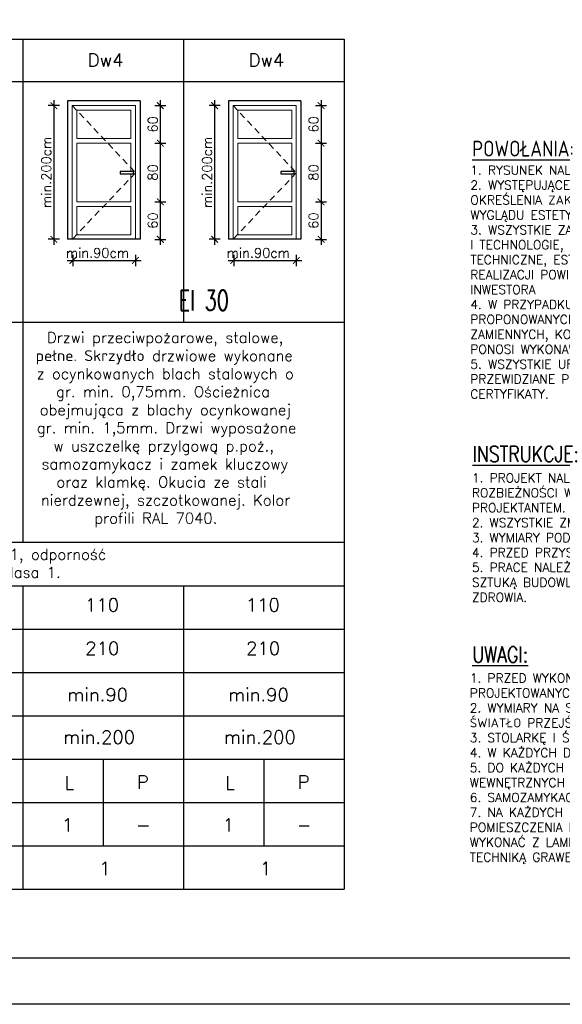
# Model space of a CAD drawing. Header units: millimetres. Extents: x 31969 to 285678, y -69766 to -1123.
# Tile 47 of 102: x 147154 to 147977, y -18363 to -16869. Entities that reach past the tile are written whole.
import ezdxf

# ---------------------------------------------------------------- set-up
doc = ezdxf.new("R2010")
doc.units = ezdxf.units.MM
doc.linetypes.add('ACAD_ISO02W100', pattern=[15, 12, -3])
doc.linetypes.add('KRESKOWA-SREDNIA', pattern=[0.2, 0.12, -0.08])
for name, color, linetype in [('a-elewacja 1', 1, 'Continuous'), ('a-opis 1', 3, 'Continuous'), ('a-opis 2', 1, 'Continuous'), ('a-opis 3', 15, 'Continuous'), ('a-przerywana 2', 3, 'Continuous'), ('a-stolarka drzwiowa', 3, 'Continuous'), ('a-wymiary', 11, 'Continuous')]:
    doc.layers.add(name, color=color, linetype=linetype)
doc.layers.add('a-elewacja 3', color=3, linetype='Continuous', lineweight=20)
doc.styles.add('IREK', font='simplex.shx', dxfattribs={"width": 0.8})
doc.styles.add('MAREK', font='simplex.shx')
doc.styles.add('RS01507', font='romans.shx', dxfattribs={"width": 0.7, "height": 0.15})
doc.dimstyles.new('MAREK', dxfattribs={"dimscale": 0.85, "dimtxt": 17, "dimasz": 12, "dimexe": 10, "dimexo": 0.625, "dimgap": 5, "dimtad": 1, "dimdec": 1, "dimdsep": 46, "dimtxsty": 'MAREK', "dimblk1": 'ARCHTICK', "dimblk2": 'ARCHTICK', "dimsah": 1, "dimcen": 2.5, "dimdle": 10, "dimadec": 0, "dimazin": 0, "dimtfac": 1, "dimtdec": 1, "dimtmove": 1, "dimatfit": 3, "dimldrblk": 'ARCHTICK', "dimfxl": 0, "dimtolj": 1, "dimtzin": 0, "dimarcsym": 0})

# ---------------------------------------------------------------- blocks, each defined once
blk = doc.blocks.new('_ARCHTICK')
at = {"color": 0, "linetype": 'ByBlock', "const_width": 0.15}
blk.add_lwpolyline([(-0.5, -0.5), (0.5, 0.5)], dxfattribs=at)
blk = doc.blocks.new('*D793')
at = {"layer": 'a-wymiary', "color": 0, "lineweight": -2}
for p, q in [((147225.8, -17234), (147337.8, -17234)), ((147234.3, -17225.5), (147234.3, -17242.5)), ((147329.3, -17225.5), (147329.3, -17242.5))]:
    blk.add_line(p, q, dxfattribs=at)
at = {"layer": 'DEFPOINTS', "color": 0}
for p in [(147234.3, -17203), (147329.3, -17203), (147329.3, -17234)]:
    blk.add_point(p, dxfattribs=at)
at = {"layer": 'a-wymiary', "color": 0, "lineweight": -2, "xscale": 10.2, "yscale": 10.2, "zscale": 10.2, "rotation": 180}
blk.add_blockref('_ARCHTICK', (147234.3, -17234), dxfattribs=at)
at = {"layer": 'a-wymiary', "color": 0, "lineweight": -2, "xscale": 10.2, "yscale": 10.2, "zscale": 10.2}
blk.add_blockref('_ARCHTICK', (147329.3, -17234), dxfattribs=at)
at = {"layer": 'a-wymiary', "color": 0, "insert": (147271.6, -17222.6), "char_height": 14.45, "attachment_point": 5, "style": 'MAREK'}
blk.add_mtext('\\A1;min.90cm', dxfattribs=at)
blk = doc.blocks.new('*D794')
at = {"layer": 'a-wymiary', "color": 0, "lineweight": -2}
for p, q in [((147205.4, -16990.5), (147205.4, -17210.4)), ((147213.9, -16999), (147196.9, -16999)), ((147213.9, -17201.9), (147196.9, -17201.9))]:
    blk.add_line(p, q, dxfattribs=at)
at = {"layer": 'DEFPOINTS', "color": 0}
for p in [(147258.2, -16999), (147205.4, -17201.9), (147257.3, -17201.9)]:
    blk.add_point(p, dxfattribs=at)
at = {"layer": 'a-wymiary', "color": 0, "lineweight": -2, "xscale": 10.2, "yscale": 10.2, "zscale": 10.2}
for p, rotation in [((147205.4, -16999), 90), ((147205.4, -17201.9), 270)]:
    blk.add_blockref('_ARCHTICK', p, dxfattribs=dict(at, rotation=rotation))
at = {"layer": 'a-wymiary', "color": 0, "insert": (147193.9, -17100.4), "char_height": 14.45, "attachment_point": 5, "rotation": 90, "style": 'MAREK'}
blk.add_mtext('\\A1;min.200cm', dxfattribs=at)
blk = doc.blocks.new('*D795')
at = {"layer": 'a-wymiary', "color": 0, "lineweight": -2}
for p, q in [((147367, -16990.5), (147367, -17064.5)), ((147358.5, -16999), (147375.5, -16999)), ((147358.5, -17056), (147375.5, -17056))]:
    blk.add_line(p, q, dxfattribs=at)
at = {"layer": 'DEFPOINTS', "color": 0}
for p in [(147326.9, -16999), (147319.9, -17056), (147367, -17056)]:
    blk.add_point(p, dxfattribs=at)
at = {"layer": 'a-wymiary', "color": 0, "lineweight": -2, "xscale": 10.2, "yscale": 10.2, "zscale": 10.2}
for p, rotation in [((147367, -16999), 90), ((147367, -17056), 270)]:
    blk.add_blockref('_ARCHTICK', p, dxfattribs=dict(at, rotation=rotation))
at = {"layer": 'a-wymiary', "color": 0, "insert": (147355.5, -17027.5), "char_height": 14.45, "attachment_point": 5, "rotation": 90, "style": 'MAREK'}
blk.add_mtext('\\A1;60', dxfattribs=at)
blk = doc.blocks.new('*D796')
at = {"layer": 'a-wymiary', "color": 0, "lineweight": -2}
for p, q in [((147367, -17047.5), (147367, -17153.5)), ((147358.5, -17056), (147375.5, -17056)), ((147358.5, -17145), (147375.5, -17145))]:
    blk.add_line(p, q, dxfattribs=at)
at = {"layer": 'DEFPOINTS', "color": 0}
for p in [(147319.9, -17056), (147319.9, -17145), (147367, -17145)]:
    blk.add_point(p, dxfattribs=at)
at = {"layer": 'a-wymiary', "color": 0, "lineweight": -2, "xscale": 10.2, "yscale": 10.2, "zscale": 10.2}
for p, rotation in [((147367, -17056), 90), ((147367, -17145), 270)]:
    blk.add_blockref('_ARCHTICK', p, dxfattribs=dict(at, rotation=rotation))
at = {"layer": 'a-wymiary', "color": 0, "insert": (147355.5, -17100.5), "char_height": 14.45, "attachment_point": 5, "rotation": 90, "style": 'MAREK'}
blk.add_mtext('\\A1;80', dxfattribs=at)
blk = doc.blocks.new('*D797')
at = {"layer": 'a-wymiary', "color": 0, "lineweight": -2}
for p, q in [((147358.5, -17145), (147375.5, -17145)), ((147367, -17136.5), (147367, -17210.5)), ((147358.5, -17202), (147375.5, -17202))]:
    blk.add_line(p, q, dxfattribs=at)
at = {"layer": 'DEFPOINTS', "color": 0}
for p in [(147319.9, -17145), (147319.9, -17202), (147367, -17202)]:
    blk.add_point(p, dxfattribs=at)
at = {"layer": 'a-wymiary', "color": 0, "lineweight": -2, "xscale": 10.2, "yscale": 10.2, "zscale": 10.2}
for p, rotation in [((147367, -17145), 90), ((147367, -17202), 270)]:
    blk.add_blockref('_ARCHTICK', p, dxfattribs=dict(at, rotation=rotation))
at = {"layer": 'a-wymiary', "color": 0, "insert": (147355.5, -17173.5), "char_height": 14.45, "width": 22.918, "attachment_point": 5, "rotation": 90, "style": 'MAREK'}
blk.add_mtext('\\A1;60', dxfattribs=at)
blk = doc.blocks.new('*D798')
at = {"layer": 'a-wymiary', "color": 0, "lineweight": -2}
for p, q in [((147470, -17234), (147582, -17234)), ((147478.5, -17225.5), (147478.5, -17242.5)), ((147573.5, -17225.5), (147573.5, -17242.5))]:
    blk.add_line(p, q, dxfattribs=at)
at = {"layer": 'DEFPOINTS', "color": 0}
for p in [(147478.5, -17203), (147573.5, -17203), (147573.5, -17234)]:
    blk.add_point(p, dxfattribs=at)
at = {"layer": 'a-wymiary', "color": 0, "lineweight": -2, "xscale": 10.2, "yscale": 10.2, "zscale": 10.2, "rotation": 180}
blk.add_blockref('_ARCHTICK', (147478.5, -17234), dxfattribs=at)
at = {"layer": 'a-wymiary', "color": 0, "lineweight": -2, "xscale": 10.2, "yscale": 10.2, "zscale": 10.2}
blk.add_blockref('_ARCHTICK', (147573.5, -17234), dxfattribs=at)
at = {"layer": 'a-wymiary', "color": 0, "insert": (147515.8, -17222.6), "char_height": 14.45, "attachment_point": 5, "style": 'MAREK'}
blk.add_mtext('\\A1;min.90cm', dxfattribs=at)
blk = doc.blocks.new('*D799')
at = {"layer": 'a-wymiary', "color": 0, "lineweight": -2}
for p, q in [((147449.5, -16990.5), (147449.5, -17210.4)), ((147458, -16999), (147441, -16999)), ((147458, -17201.9), (147441, -17201.9))]:
    blk.add_line(p, q, dxfattribs=at)
at = {"layer": 'DEFPOINTS', "color": 0}
for p in [(147502.3, -16999), (147449.5, -17201.9), (147501.5, -17201.9)]:
    blk.add_point(p, dxfattribs=at)
at = {"layer": 'a-wymiary', "color": 0, "lineweight": -2, "xscale": 10.2, "yscale": 10.2, "zscale": 10.2}
for p, rotation in [((147449.5, -16999), 90), ((147449.5, -17201.9), 270)]:
    blk.add_blockref('_ARCHTICK', p, dxfattribs=dict(at, rotation=rotation))
at = {"layer": 'a-wymiary', "color": 0, "insert": (147438, -17100.4), "char_height": 14.45, "attachment_point": 5, "rotation": 90, "style": 'MAREK'}
blk.add_mtext('\\A1;min.200cm', dxfattribs=at)
blk = doc.blocks.new('*D800')
at = {"layer": 'a-wymiary', "color": 0, "lineweight": -2}
for p, q in [((147611.1, -16990.5), (147611.1, -17064.5)), ((147602.6, -16999), (147619.6, -16999)), ((147602.6, -17056), (147619.6, -17056))]:
    blk.add_line(p, q, dxfattribs=at)
at = {"layer": 'DEFPOINTS', "color": 0}
for p in [(147571.1, -16999), (147564.1, -17056), (147611.1, -17056)]:
    blk.add_point(p, dxfattribs=at)
at = {"layer": 'a-wymiary', "color": 0, "lineweight": -2, "xscale": 10.2, "yscale": 10.2, "zscale": 10.2}
for p, rotation in [((147611.1, -16999), 90), ((147611.1, -17056), 270)]:
    blk.add_blockref('_ARCHTICK', p, dxfattribs=dict(at, rotation=rotation))
at = {"layer": 'a-wymiary', "color": 0, "insert": (147599.7, -17027.5), "char_height": 14.45, "attachment_point": 5, "rotation": 90, "style": 'MAREK'}
blk.add_mtext('\\A1;60', dxfattribs=at)
blk = doc.blocks.new('*D801')
at = {"layer": 'a-wymiary', "color": 0, "lineweight": -2}
for p, q in [((147611.1, -17047.5), (147611.1, -17153.5)), ((147602.6, -17056), (147619.6, -17056)), ((147602.6, -17145), (147619.6, -17145))]:
    blk.add_line(p, q, dxfattribs=at)
at = {"layer": 'DEFPOINTS', "color": 0}
for p in [(147564.1, -17056), (147564.1, -17145), (147611.1, -17145)]:
    blk.add_point(p, dxfattribs=at)
at = {"layer": 'a-wymiary', "color": 0, "lineweight": -2, "xscale": 10.2, "yscale": 10.2, "zscale": 10.2}
for p, rotation in [((147611.1, -17056), 90), ((147611.1, -17145), 270)]:
    blk.add_blockref('_ARCHTICK', p, dxfattribs=dict(at, rotation=rotation))
at = {"layer": 'a-wymiary', "color": 0, "insert": (147599.7, -17100.5), "char_height": 14.45, "attachment_point": 5, "rotation": 90, "style": 'MAREK'}
blk.add_mtext('\\A1;80', dxfattribs=at)
blk = doc.blocks.new('*D802')
at = {"layer": 'a-wymiary', "color": 0, "lineweight": -2}
for p, q in [((147602.6, -17145), (147619.6, -17145)), ((147611.1, -17136.5), (147611.1, -17210.5)), ((147602.6, -17202), (147619.6, -17202))]:
    blk.add_line(p, q, dxfattribs=at)
at = {"layer": 'DEFPOINTS', "color": 0}
for p in [(147564.1, -17145), (147564.1, -17202), (147611.1, -17202)]:
    blk.add_point(p, dxfattribs=at)
at = {"layer": 'a-wymiary', "color": 0, "lineweight": -2, "xscale": 10.2, "yscale": 10.2, "zscale": 10.2}
for p, rotation in [((147611.1, -17145), 90), ((147611.1, -17202), 270)]:
    blk.add_blockref('_ARCHTICK', p, dxfattribs=dict(at, rotation=rotation))
at = {"layer": 'a-wymiary', "color": 0, "insert": (147599.7, -17173.5), "char_height": 14.45, "width": 22.918, "attachment_point": 5, "rotation": 90, "style": 'MAREK'}
blk.add_mtext('\\A1;60', dxfattribs=at)

msp = doc.modelspace()

# ---------------------------------------------------------------- linework, layer by layer
at = {"layer": 'a-elewacja 1', "ltscale": 20}
for p, q in [((147226.34, -16991.96), (147226.34, -17201.96)), ((147336.34, -16991.96), (147226.34, -16991.96)), ((147336.34, -16991.96), (147336.34, -17201.96)), ((147470.49, -16991.96), (147470.49, -17201.96)), ((147580.49, -16991.96), (147470.49, -16991.96)), ((147580.49, -16991.96), (147580.49, -17201.96)), ((147336.34, -17201.96), (147226.34, -17201.96)), ((147580.49, -17201.96), (147470.49, -17201.96))]:
    msp.add_line(p, q, dxfattribs=at)
at = {"layer": 'a-elewacja 3'}
for p, q in [((147329.34, -16998.96), (147233.34, -16998.96)), ((147233.34, -16998.96), (147233.34, -17201.96)), ((147240.34, -17048.96), (147240.34, -17005.96)), ((147240.34, -17005.96), (147322.34, -17005.96)), ((147322.34, -17005.96), (147322.34, -17048.96)), ((147329.34, -17201.96), (147329.34, -16998.96)), ((147329.34, -17201.96), (147329.34, -16998.96)), ((147329.34, -16998.96), (147329.34, -16998.96)), ((147573.49, -16998.96), (147477.49, -16998.96)), ((147477.49, -16998.96), (147477.49, -17201.96)), ((147484.49, -17048.96), (147484.49, -17005.96)), ((147484.49, -17005.96), (147566.49, -17005.96)), ((147566.49, -17005.96), (147566.49, -17048.96)), ((147573.49, -17201.96), (147573.49, -16998.96)), ((147573.49, -17201.96), (147573.49, -16998.96)), ((147573.49, -16998.96), (147573.49, -16998.96)), ((147240.34, -17048.96), (147322.34, -17048.96)), ((147484.49, -17048.96), (147566.49, -17048.96)), ((147240.34, -17055.96), (147322.34, -17055.96)), ((147322.34, -17055.96), (147322.34, -17098.98)), ((147484.49, -17055.96), (147566.49, -17055.96)), ((147566.49, -17055.96), (147566.49, -17098.98)), ((147322.34, -17102.58), (147322.34, -17144.96)), ((147566.49, -17102.58), (147566.49, -17144.96)), ((147322.34, -17144.96), (147240.34, -17144.96)), ((147566.49, -17144.96), (147484.49, -17144.96)), ((147240.34, -17194.96), (147240.34, -17151.96)), ((147240.34, -17151.96), (147322.34, -17151.96)), ((147322.34, -17151.96), (147322.34, -17194.96)), ((147484.49, -17194.96), (147484.49, -17151.96)), ((147484.49, -17151.96), (147566.49, -17151.96)), ((147566.49, -17151.96), (147566.49, -17194.96)), ((147322.34, -17194.96), (147240.34, -17194.96)), ((147566.49, -17194.96), (147484.49, -17194.96))]:
    msp.add_line(p, q, dxfattribs=at)
for points in [[(147240.34, -17144.96), (147240.34, -17055.96)], [(147484.49, -17144.96), (147484.49, -17055.96)]]:
    msp.add_lwpolyline(points, dxfattribs=at)
at = {"layer": 'a-opis 2', "ltscale": 40}
for p, q in [((145961.59, -16898.24), (147646.36, -16898.24)), ((147158.07, -16898.24), (147158.07, -17661.94)), ((147402.21, -16898.24), (147402.21, -17327.8)), ((147646.36, -16898.24), (147646.36, -18188.57)), ((145961.59, -16962.24), (147646.36, -16962.24)), ((145961.59, -17327.8), (147646.36, -17327.8)), ((146315.51, -17661.94), (147646.36, -17661.94)), ((145961.59, -17727.77), (147646.36, -17727.77)), ((147158.07, -17727.77), (147158.07, -18188.57)), ((147402.21, -17727.77), (147402.21, -18188.57)), ((145961.59, -17991.08), (147646.36, -17991.08)), ((145961.59, -17991.08), (147646.36, -17991.08)), ((147280.14, -17991.08), (147280.14, -18122.74)), ((147524.29, -17991.08), (147524.29, -18122.74)), ((145961.59, -18056.91), (147646.36, -18056.91)), ((145961.59, -18056.91), (147646.36, -18056.91)), ((145961.59, -18122.74), (147646.36, -18122.74)), ((145961.59, -18122.74), (147646.36, -18122.74)), ((145961.59, -18122.74), (147646.36, -18122.74)), ((145961.59, -18188.57), (147646.36, -18188.57))]:
    msp.add_line(p, q, dxfattribs=at)
at = {"layer": 'a-opis 2', "ltscale": 2}
for p, q in [((146248.15, -17793.6), (147646.36, -17793.6)), ((145961.59, -17859.43), (147646.36, -17859.43)), ((146248.15, -17925.26), (147646.36, -17925.26))]:
    msp.add_line(p, q, dxfattribs=at)
for points in [[(149665.01, -18363.32), (145465.01, -18363.32), (145465.01, -15393.32), (149665.01, -15393.32)], [(145715.01, -15463.32), (149595.01, -15463.32), (149595.01, -18293.32), (145715.01, -18293.32)]]:
    msp.add_lwpolyline(points, close=True, dxfattribs=at)
at = {"layer": 'a-przerywana 2', "linetype": 'KRESKOWA-SREDNIA', "ltscale": 80}
for p, q in [((147233.34, -16998.96), (147329.34, -17100.96)), ((147477.49, -16998.96), (147573.49, -17100.96)), ((147329.34, -17100.96), (147233.34, -17201.96)), ((147573.49, -17100.96), (147477.49, -17201.96))]:
    msp.add_line(p, q, dxfattribs=at)
at = {"layer": 'a-stolarka drzwiowa'}
for points in [[(147326.14, -17098.98), (147306.05, -17098.98), (147306.05, -17102.58), (147326.14, -17102.58)], [(147570.29, -17098.98), (147550.19, -17098.98), (147550.19, -17102.58), (147570.29, -17102.58)]]:
    msp.add_lwpolyline(points, close=True, dxfattribs=at)

# ---------------------------------------------------------------- texts
at = {"layer": 'a-opis 1', "ltscale": 2, "char_height": 13.59226, "attachment_point": 1, "style": 'MAREK'}
for s, insert, width in [('1. RYSUNEK NALEŻY ROZPATRYWAĆ ŁĄCZNIE Z ZAPISAMI OPISU TECHNICZNEGO.\\P2. WYSTĘPUJĄCE W TEKŚCIE NAZWY I ZNAKI TOWAROWE UŻYTO JEDYNIE W CELU OKREŚLENIA ZAKŁADANYCH TZW. STANDARDÓW TECHNICZNYCH I MATERIAŁOWYCH I/LUB WYGLĄDU ESTETYCZNEGO MATERIAŁÓW WYKOŃCZENIOWYCH.\\P3. WSZYSTKIE ZAPROPONOWANE PRZEZ WYKONAWCĘ: MATERIAŁY, URZĄDZENIA, ELEMENTY I TECHNOLOGIE, POWINNY SPEŁNIAĆ WSZYSTKIE ZAŁOŻONE W PROJEKCIE PARAMETRY TECHNICZNE, ESTETYCZNE I FORMALNO-PRAWNE, A TAKŻE PRZED SKIEROWANIEM DO REALIZACJI POWINNY UZYSKAĆ AKCEPTACJĘ PROJEKTANTA, INSPEKTORA NADZORU I INWESTORA\\P4. W PRZYPADKU ZAISTNIENIA KONIECZNOŚCI ZMIAN PROJEKTU,  DOTYCZĄCYCH PROPONOWANYCH PRZEZ WYKONAWCĘ I ODPOWIEDNIO UZGODNIONYCH ROZWIĄZAŃ ZAMIENNYCH, KOSZTY  OPRACOWANIA PEŁNEJ KONIECZNEJ DOKUMENTACJI ZAMIENNEJ PONOSI WYKONAWCA.\\P5. WSZYSTKIE URZĄDZENIA, MATERIAŁY, ELEMENTY I TECHNOLOGIE, POWINNY POSIADAĆ PRZEWIDZIANE PRAWEM I ODPOWIEDNIMI PRZEPISAMI DOPUSZCZENIA, ATESTY I CERTYFIKATY.', (147837.79, -17090.2), 894.3963), ('1. PROJEKT NALEŻY ZREALIZOWAĆ, ZGODNIE ZE SZTUKĄ BUDOWLANĄ, W PRZYPADKU  ROZBIEŻNOŚCI WYMIAROWYCH I TECHNOLOGICZNYCH SKONSULTOWAĆ SIĘ Z PROJEKTANTEM. \\P2. WSZYSTKIE ZMIANY KONSULTOWAĆ Z PROJEKTANTEM.\\P3. WYMIARY PODANE W CM.\\P4. PRZED PRZYSTĄPIENIEM DO ROBÓT SPRAWDZIĆ WYMIARY W NATURZE.\\P5. PRACE NALEŻY PROWADZIĆ SZCZEGÓŁOWO WG WYTYCZNYCH PROJEKTU, ZGODNIE ZE SZTUKĄ BUDOWLANĄ I Z ZACHOWANIEM PRZEPISÓW O BEZPIECZEŃSTWIE I OCHRONIE ZDROWIA.\\P{\\C14;   }', (147840.13, -17557.39), 879.2631), ('1. PRZED WYKONANIEM STOLARKI I ŚLUSARKI SPRAWDZIĆ ZGODNOŚĆ WYMIARÓW PROJEKTOWANYCH Z RZECZYWISTYMI. \\P2. WYMIARY NA SCHEMATACH STOLARKI I ŚLUSARKI DRZWIOWEJ OZNACZAJĄ MINIM. ŚWIATŁO PRZEJŚCIA.\\P3. STOLARKĘ I ŚLUSARKĘ ZEWNĘTRZNĄ MONTOWAĆ W LICU ZEWNĘTRZNYM ŚCIANY NOŚNEJ.\\P4. W KAŻDYCH DRZWIACH TRZY ZAWIASY.\\P5. DO KAŻDYCH DRZWI ZEWNĘTRZNYCH MIN. 4 ZESTAWY KLUCZY, DO KAŻDYCH DRZWI WEWNĘTRZNYCH MIN. 3 ZESTAWY KLUCZY.\\P6. SAMOZAMYKACZE W DRZWIACH ZG Z OZNACZENIAMI NA RZUCIE PODPIWNICZENIA.\\P7. NA KAŻDYCH DRZWIACH WEWNĘTRZNYCH ZAMONTOWAĆ TABLICZKI Z NR POMIESZCZENIA I OPISEM JEGO FUNKCJI - WG WYTYCZNYCH INWESTORA. TABLICZKI WYKONAĆ Z LAMINATU SREBRNEGO, SZCZOTKOWANEGO Z NAPISEM WYKONANYM TECHNIKĄ GRAWEROWANIA LASEROWEGO.', (147836.91, -17861.29), 861.2906)]:
    msp.add_mtext(s, dxfattribs=dict(at, insert=insert, width=width))
at = {"layer": 'a-opis 1', "ltscale": 2, "char_height": 16.4466, "attachment_point": 1, "style": 'MAREK'}
for s, width, insert in [('{\\W2.40216; }Drzwi przeciwpożarowe, stalowe, \\P{\\W0.875846; }pełne. Skrzydło drzwiowe wykonane \\P{\\W1.00742; }z ocynkowanych blach stalowych o \\P{\\W3.61268; }gr. min. 0,75mm. Ościeżnica \\P{\\W1.42847; }obejmująca z blachy ocynkowanej \\P{\\W1.03374; }gr. min. 1,5mm. Drzwi wyposażone \\P{\\W3.27058; }w uszczelkę przylgową p.poż., \\P{\\W1.66531; }samozamykacz i zamek kluczowy \\P{\\W3.66531; }oraz klamkę. Okucia ze stali \\P{\\W1.58637; }nierdzewnej, szczotkowanej. Kolor \\P{\\W8.77058; }profili RAL 7040.  ', 470.1248, (147167.91, -17342.91)), ('{\\W8.9273;   }\\P{\\W1.30821; }Wkładka patentowa: odporność ogniowa klasa 1, odporność \\P{\\W5.33453; }na włamanie klasa B, odporność na atak klasa 1. ', 797.0448, (146601.34, -17644.6))]:
    msp.add_mtext_dynamic_manual_height_columns(s, width=width, gutter_width=12.5, heights=[0], dxfattribs=dict(at, insert=insert))
at = {"layer": 'a-opis 2', "ltscale": 2, "style": 'MAREK'}
for s, height, p in [('Dw4', 20.072, (147256.78, -16939.77)), ('Dw4', 20.072, (147500.93, -16939.77)), ('110', 20.072, (147252.73, -17767.1)), ('110', 20.072, (147496.88, -17767.1)), ('210', 20.072, (147253.1, -17832.93)), ('210', 20.072, (147497.25, -17832.93)), ('min.90', 20.072, (147225.89, -17903.3)), ('min.90', 20.072, (147470.04, -17903.3)), ('min.200', 20.072, (147219.39, -17967.74)), ('min.200', 20.072, (147463.54, -17967.74)), ('L', 20.07, (147221.44, -18037.1)), ('P', 20.07, (147331.48, -18036.05)), ('L', 20.07, (147465.59, -18037.1)), ('P', 20.07, (147575.63, -18036.05))]:
    msp.add_text(s, height=height, dxfattribs=at).set_placement(p)
at = {"layer": 'a-opis 2', "ltscale": 40, "style": 'MAREK'}
for s, p in [('1', (147217.57, -18101.22)), ('1', (147461.72, -18101.22)), ('-', (147330.08, -18101.22)), ('-', (147574.23, -18101.22)), ('1', (147274.12, -18167.05)), ('1', (147518.27, -18167.05))]:
    msp.add_text(s, height=20.07, dxfattribs=at).set_placement(p)
at = {"layer": 'a-opis 2', "linetype": 'ACAD_ISO02W100', "ltscale": 0.5, "char_height": 24.007, "width": 295.3757, "attachment_point": 1, "style": 'IREK'}
for s, insert in [('{\\LPOWOŁANIA:}', (147840.71, -17052.23)), ('{\\LINSTRUKCJE:}', (147841.28, -17515.91)), ('{\\LUWAGI:}', (147840.71, -17820.3))]:
    msp.add_mtext(s, dxfattribs=dict(at, insert=insert))
at = {"layer": 'a-opis 3', "ltscale": 40, "insert": (147222.97, -17279.4), "char_height": 30.5963, "width": 583.9582, "attachment_point": 1, "style": 'RS01507'}
msp.add_mtext('{\\W8.19296; }EI 30', dxfattribs=at)

# ---------------------------------------------------------------- dimensions: what is measured, and where the dimension line sits
at = {"layer": 'a-wymiary'}
for base, p1, p2, text, picture, middle in [((147205.37, -17201.92), (147258.2, -16998.96), (147257.31, -17201.92), 'min.200cm', '*D794', (147193.89, -17100.44)), ((147367, -17055.96), (147326.94, -16998.96), (147319.94, -17055.96), '60', '*D795', (147355.53, -17027.46)), ((147449.51, -17201.92), (147502.35, -16998.96), (147501.45, -17201.92), 'min.200cm', '*D799', (147438.04, -17100.44)), ((147611.15, -17055.96), (147571.09, -16998.96), (147564.09, -17055.96), '60', '*D800', (147599.67, -17027.46)), ((147367, -17144.96), (147319.94, -17055.96), (147319.94, -17144.96), '80', '*D796', (147355.53, -17100.46)), ((147611.15, -17144.96), (147564.09, -17055.96), (147564.09, -17144.96), '80', '*D801', (147599.67, -17100.46)), ((147367, -17201.96), (147319.94, -17144.96), (147319.94, -17201.96), '60', '*D797', (147355.53, -17173.46)), ((147611.15, -17201.96), (147564.09, -17144.96), (147564.09, -17201.96), '60', '*D802', (147599.67, -17173.46))]:
    dim = msp.add_linear_dim(base=base, p1=p1, p2=p2, angle=90, text=text, dimstyle='MAREK', dxfattribs=at)
    dim.commit()
    dim.dimension.update_dxf_attribs({"geometry": picture, "text_midpoint": middle})
for base, p1, p2, picture, middle in [((147329.34, -17234.03), (147234.34, -17202.96), (147329.34, -17202.96), '*D793', (147271.62, -17234.03)), ((147573.49, -17234.03), (147478.49, -17202.96), (147573.49, -17202.96), '*D798', (147515.77, -17234.03))]:
    dim = msp.add_linear_dim(base=base, p1=p1, p2=p2, text='min.90cm', dimstyle='MAREK', dxfattribs=at)
    dim.commit()
    dim.dimension.update_dxf_attribs({"geometry": picture, "text_midpoint": middle, "dimtype": 160})

doc.saveas('drawing.dxf')
